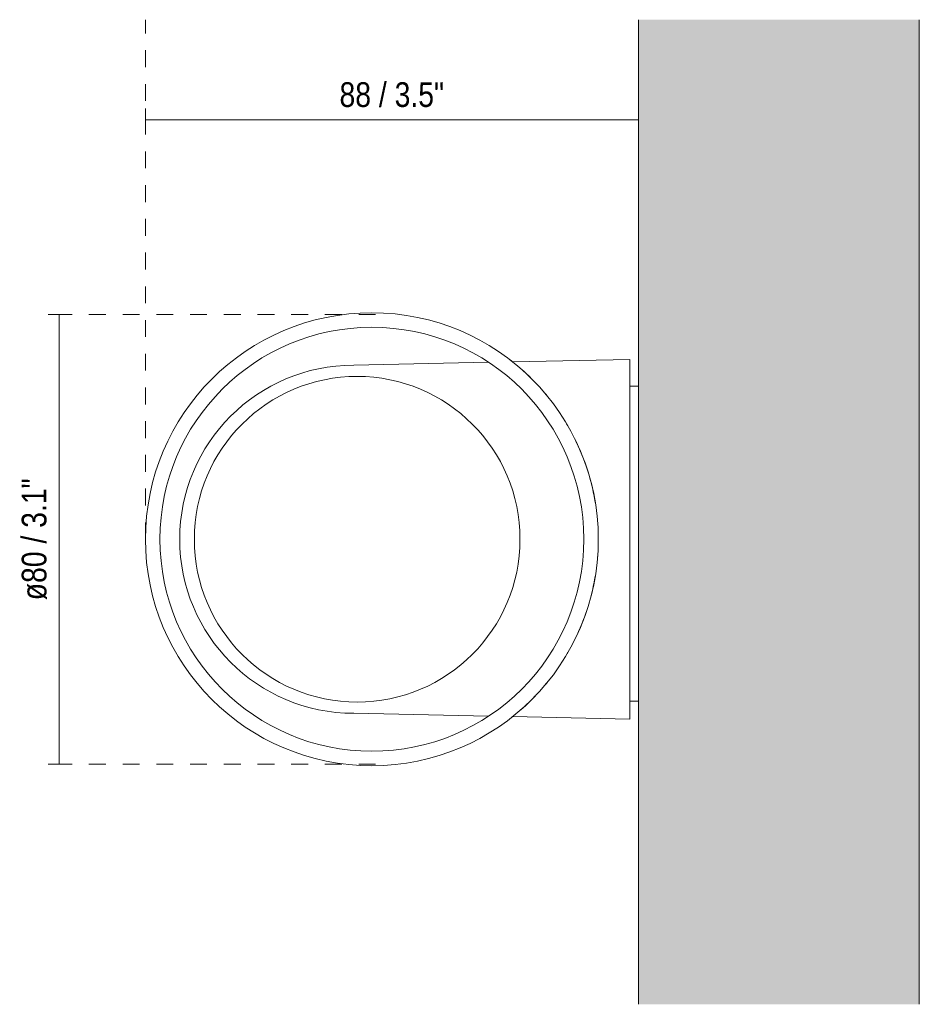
# Model space of a CAD drawing. Header units: millimetres. Extents: x -3379 to -2522, y 195 to 6719.
# Tile 3 of 3: x -3379 to -3219, y 6544 to 6719. Entities that reach past the tile are written whole.
import ezdxf

# ---------------------------------------------------------------- set-up
doc = ezdxf.new("R2010")
doc.units = ezdxf.units.MM
doc.linetypes.add('Dash', pattern=[6, 3, -3])
for name, color, linetype, lineweight in [('Cotas', 7, 'Continuous', 9), ('Cotas-2', 7, 'Continuous', 9), ('Luminarias', 7, 'Continuous', 20), ('Muros', 7, 'Continuous', 9)]:
    doc.layers.add(name, color=color, linetype=linetype, lineweight=lineweight)
doc.layers.add('Lighthing Fixture Dim Grey Dash', color=7, linetype='Dash', lineweight=9, true_color=0xd2d2d2)
doc.styles.add('Arial Narrow', font='ARIALN.TTF', dxfattribs={"height": 4.4})
doc.dimstyles.new('FARO_-_2_2mm_Arial_Narrow_mm_Inch_Left', dxfattribs={"dimscale": 304.8, "dimtxt": 4.503096, "dimasz": 0, "dimexe": 0.006562, "dimexo": 0.0625, "dimgap": 0.003281, "dimtad": 1, "dimdec": 0, "dimzin": 0, "dimdsep": 46, "dimtxsty": 'Arial Narrow', "dimblk1": 'NONE', "dimblk2": 'NONE', "dimsah": 1, "dimcen": 0.09, "dimadec": 0, "dimazin": 0, "dimtfac": 1, "dimtdec": 4, "dimtix": 1, "dimtmove": 0, "dimatfit": 3, "dimfxl": 0.006562, "dimfxlon": 1, "dimtvp": 1, "dimtolj": 1, "dimtzin": 0, "dimarcsym": 2})

# ---------------------------------------------------------------- blocks, each defined once
blk = doc.blocks.new('kov_2l_round_walllamp - 40522 SOLE white smooth wall lamp 1L-537147-Planta_PDF')
at = {"layer": 'Luminarias'}
for p, q in [((-3319.63, 6657.34), (-3295.65, 6657.85)), ((-3291.89, 6658.37), (-3291.95, 6658.37)), ((-3291.95, 6658.37), (-3291.89, 6658.37)), ((-3291.38, 6657.93), (-3270.46, 6658.37)), ((-3270.46, 6658.37), (-3270.46, 6594.37)), ((-3268.96, 6653.61), (-3270.46, 6653.61)), ((-3283.38, 6649.49), (-3283.39, 6649.51)), ((-3283.39, 6603.23), (-3283.38, 6603.26)), ((-3270.46, 6597.57), (-3268.96, 6597.57)), ((-3295.65, 6594.9), (-3319.63, 6595.4)), ((-3270.46, 6594.37), (-3291.38, 6594.81)), ((-3291.95, 6594.37), (-3291.89, 6594.37)), ((-3291.95, 6594.37), (-3291.89, 6594.37))]:
    blk.add_line(p, q, dxfattribs=at)
for centre, radius, start, end in [((-3316.39, 6626.37), 40.3, 90, 270), ((-3316.39, 6626.37), 40.3, 270, 90), ((-3316.39, 6626.37), 37.72, 90, 270), ((-3316.39, 6626.37), 37.72, 270, 90), ((-3316.39, 6626.37), 40.3, 51.5889, 52.5651), ((-3316.39, 6626.37), 40.3, 43.8043, 52.5651), ((-3319.63, 6626.37), 30.97, 90, 270), ((-3319.01, 6626.37), 28.98, 90, 270), ((-3319.01, 6626.37), 28.98, 90, 270), ((-3319.01, 6626.37), 28.98, 270, 90), ((-3319.01, 6626.37), 28.98, 270, 90), ((-3316.39, 6626.37), 40.3, 39.4238, 40.0168), ((-3316.39, 6626.37), 40.3, 30.0119, 30.663), ((-3316.39, 6626.37), 40.3, 8.7609, 26.2826), ((-3316.39, 6626.37), 40.3, 4.3804, 5.0022), ((-3316.39, 6626.37), 40.3, 354.9978, 355.6196), ((-3316.39, 6626.37), 40.3, 333.7174, 351.2391), ((-3316.39, 6626.37), 40.3, 329.337, 329.9881), ((-3316.39, 6626.37), 40.3, 319.9832, 320.5762), ((-3316.39, 6626.37), 40.3, 307.4349, 316.1957), ((-3316.39, 6626.37), 40.3, 307.4349, 308.4111)]:
    blk.add_arc(centre, radius, start, end, dxfattribs=at)
blk = doc.blocks.new('DIMBLOCK1-Planta_PDF')
at = {"layer": 'Cotas-2', "color": 251, "true_color": 0x5b5b5b}
for p, q in [((-3372.02, 6666.37), (-3374.02, 6666.37)), ((-3372.02, 6666.37), (-3372.02, 6586.37)), ((-3372.02, 6666.37), (-3370.02, 6666.37)), ((-3372.02, 6586.37), (-3374.02, 6586.37)), ((-3372.02, 6586.37), (-3370.02, 6586.37))]:
    blk.add_line(p, q, dxfattribs=at)
at = {"layer": 'Cotas-2', "color": 0, "insert": (-3378.71, 6615.51), "char_height": 4.4, "width": 26.0751, "attachment_point": 1, "rotation": 90, "line_spacing_factor": 0.974696, "style": 'Arial Narrow'}
blk.add_mtext('ø80 / 3.1"', dxfattribs=at)
blk = doc.blocks.new('_None')
blk = doc.blocks.new('DIMBLOCK2-Planta_PDF')
at = {"layer": 'Cotas-2', "color": 251, "true_color": 0x5b5b5b}
for p, q in [((-3356.69, 6701), (-3356.69, 6703)), ((-3268.96, 6701), (-3268.96, 6703)), ((-3356.69, 6701), (-3268.96, 6701)), ((-3356.69, 6701), (-3356.69, 6699)), ((-3268.96, 6701), (-3268.96, 6699))]:
    blk.add_line(p, q, dxfattribs=at)
at = {"layer": 'Cotas-2', "color": 0, "insert": (-3322.15, 6707.69), "char_height": 4.4, "width": 22.3868, "attachment_point": 1, "line_spacing_factor": 0.974696, "style": 'Arial Narrow'}
blk.add_mtext('88 / 3.5"', dxfattribs=at)

msp = doc.modelspace()

# ---------------------------------------------------------------- hatches: boundary and pattern name
at = {"layer": 'Muros', "true_color": 0xf7f7f7}
msp.add_hatch(color=7, dxfattribs=at).paths.add_polyline_path([(-3253.14, 6543.61), (-3218.96, 6543.61), (-3218.96, 6718.82), (-3268.96, 6718.82), (-3268.96, 6543.61)])

# ---------------------------------------------------------------- linework, layer by layer
at = {"layer": 'Lighthing Fixture Dim Grey Dash'}
for p, q in [((-3356.69, 6626.37), (-3356.69, 6718.82)), ((-3268.96, 6653.74), (-3268.96, 6698.74)), ((-3315.74, 6666.37), (-3370.74, 6666.37)), ((-3315.74, 6586.37), (-3370.74, 6586.37))]:
    msp.add_line(p, q, dxfattribs=at)
at = {"layer": 'Muros', "color": 253, "true_color": 0xaaaaaa}
for p, q in [((-3268.96, 6543.61), (-3268.96, 6718.82)), ((-3218.96, 6718.82), (-3218.96, 6543.61))]:
    msp.add_line(p, q, dxfattribs=at)

# ---------------------------------------------------------------- block references
at = {"layer": 'Luminarias'}
msp.add_blockref('kov_2l_round_walllamp - 40522 SOLE white smooth wall lamp 1L-537147-Planta_PDF', (0, 0), dxfattribs=at)

# ---------------------------------------------------------------- dimensions: what is measured, and where the dimension line sits
at = {"layer": 'Cotas', "color": 251, "true_color": 0x5b5b5b}
dim = msp.add_linear_dim(base=(-3268.96, 6701), p1=(-3356.69, 6699), p2=(-3268.96, 6699), dimstyle='FARO_-_2_2mm_Arial_Narrow_mm_Inch_Left', override={"dimpost": '<>', "dimfxl": 87.726692}, dxfattribs=at)
dim.commit()
dim.dimension.update_dxf_attribs({"geometry": 'DIMBLOCK2-Planta_PDF', "text_midpoint": (-3312.82, 6704.85)})
dim = msp.add_linear_dim(base=(-3372.02, 6586.37), p1=(-3370.02, 6666.37), p2=(-3370.02, 6586.37), angle=90, text='ø<>', dimstyle='FARO_-_2_2mm_Arial_Narrow_mm_Inch_Left', override={"dimpost": '<>', "dimfxl": 80.00275}, dxfattribs=at)
dim.commit()
dim.dimension.update_dxf_attribs({"geometry": 'DIMBLOCK1-Planta_PDF', "text_midpoint": (-3375.87, 6626.37)})

doc.saveas('drawing.dxf')
